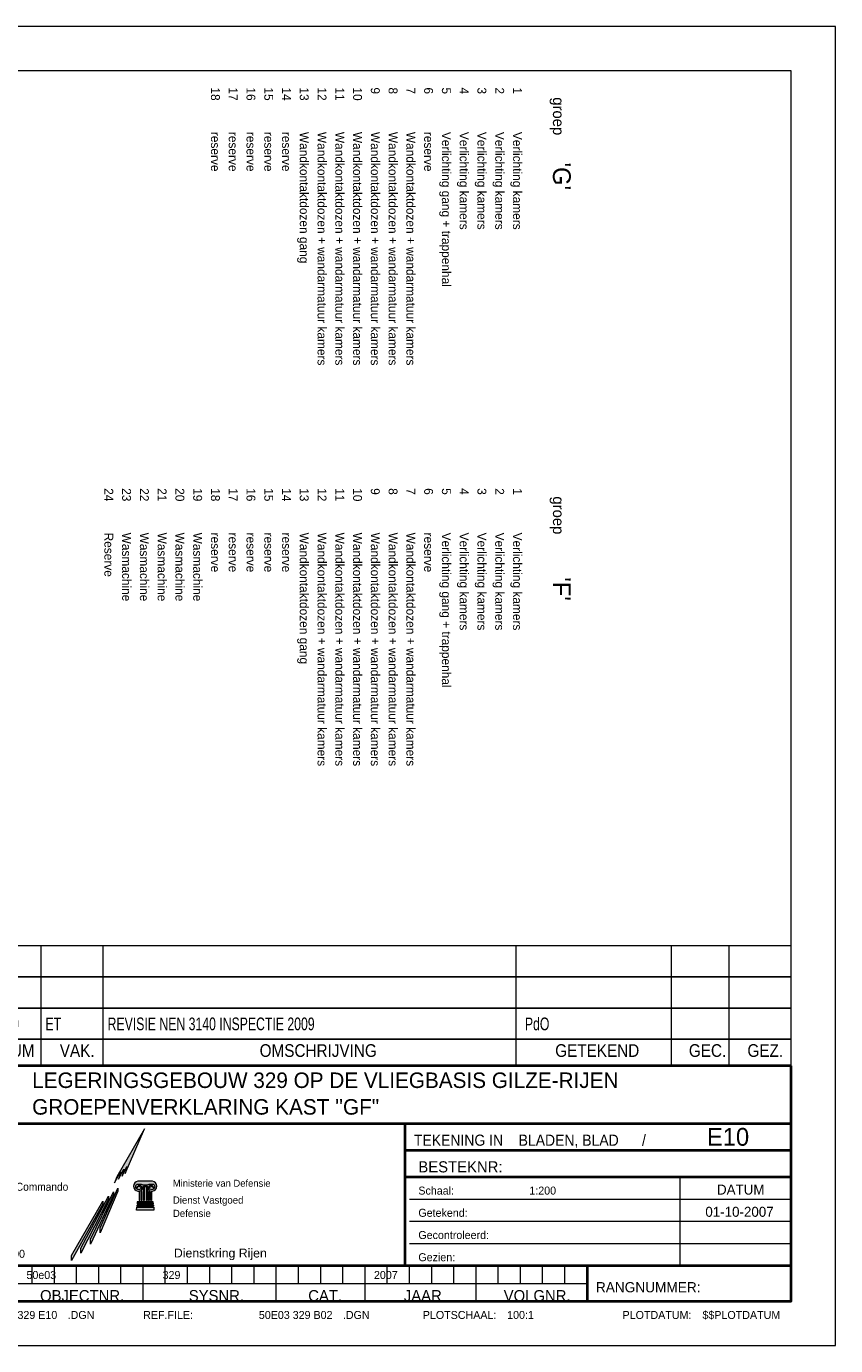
# Model space of a CAD drawing. Header units: millimetres. Extents: x 3142 to 87102, y -2885 to 56486.
# Tile 18 of 18: x 50659 to 87102, y -2885 to 56486. Entities that reach past the tile are written whole.
import ezdxf
from ezdxf.enums import TextEntityAlignment as Align
from ezdxf.xclip import XClip

# ---------------------------------------------------------------- set-up
doc = ezdxf.new("R2010")
doc.units = ezdxf.units.MM
doc.linetypes.add('DGN4', pattern=[1343.35376, 671.67688, -335.83844, 0, -335.83844])
for name, color, linetype in [('1', 7, 'Continuous'), ('3', 7, 'Continuous'), ('52', 7, 'Continuous'), ('56', 7, 'Continuous')]:
    doc.layers.add(name, color=color, linetype=linetype)
doc.styles.add('dgn001', font='dgn001.shx')
doc.styles.add('dgn003', font='dgn003.shx')

# ---------------------------------------------------------------- blocks, each defined once
blk = doc.blocks.new('A1')
at = {"layer": '1', "color": 5, "linetype": 'Continuous', "lineweight": 0, "flags": 128}
blk.add_lwpolyline([(1000, 1000), (83100, 1000), (83100, 58400), (1000, 58400), (1000, 1000)], dxfattribs=at)
blk = doc.blocks.new('50E03_329_B02 - Default')
at = {"layer": '56', "color": 3, "linetype": 'DGN4', "lineweight": 0}
for p, q in [((51564.76, 36692.77), (-3435.24, 36692.77)), ((51564.76, 31892.77), (-3435.24, 31892.77)), ((51564.76, 27092.77), (-3435.24, 27092.77)), ((51564.76, 22292.77), (-3435.24, 22292.77)), ((51564.76, 17492.77), (-3435.24, 17492.77)), ((51564.76, 12692.77), (-3435.24, 12692.77)), ((51564.76, 7892.77), (-3435.24, 7892.77)), ((51564.76, 3092.77), (-3435.24, 3092.77))]:
    blk.add_line(p, q, dxfattribs=at)
at = {"color": 7, "linetype": 'Continuous', "lineweight": 0}
blk.add_blockref('A1', (-8492.960000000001, -3060.21), dxfattribs=at)
blk = doc.blocks.new('A3')
at = {"layer": '1', "color": 1, "linetype": 'Continuous', "lineweight": 0}
for p, q in [((83959.61, 59371.44), (0, 59371.44)), ((83959.61, 0), (83959.61, 59371.44)), ((0, 0), (83959.61, 0))]:
    blk.add_line(p, q, dxfattribs=at)
at = {"layer": '1', "color": 5, "linetype": 'Continuous', "lineweight": 0, "flags": 128}
blk.add_lwpolyline([(1999.05, 1999.03), (81960.57, 1999.03), (81960.57, 57372.39), (1999.05, 57372.39), (1999.05, 1999.03)], dxfattribs=at)
blk = doc.blocks.new('WIJZ')
at = {"layer": '3', "color": 1, "linetype": 'Continuous', "lineweight": 0}
for p, q in [((0, 0), (0, 1199.43)), ((2798.659999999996, 0), (2798.659999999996, 1199.43)), ((6197.029999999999, 0), (6197.029999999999, 1199.43)), ((8995.669999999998, 0), (8995.669999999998, 1199.43)), ((27586.73999999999, 0), (27586.73999999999, 1199.43)), ((34583.38, 0), (34583.38, 1199.43)), ((37182.11, 0), (37182.11, 1199.43))]:
    blk.add_line(p, q, dxfattribs=at)
at = {"layer": '3', "color": 1, "linetype": 'Continuous', "lineweight": 0, "flags": 128}
blk.add_lwpolyline([(0, 0), (39980.77, 0), (39980.77, 1199.43), (0, 1199.43), (0, 0)], dxfattribs=at)
at = {"layer": '3', "color": 1, "linetype": 'Continuous', "lineweight": 0, "style": 'dgn001', "width": 0.8993711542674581}
for s, p in [('WIJZ.', (1886.100499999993, 685.8722099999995)), ('DATUM', (4684.750499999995, 685.8722099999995)), ('VAK.', (7825.8344, 685.8722099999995)), ('OMSCHRIJVING', (18679.8232, 685.8722099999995)), ('GETEKEND', (31244.17879999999, 685.8722099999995)), ('GEC.', (36212.2044, 685.8722099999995)), ('GEZ.', (38810.93440000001, 685.8722099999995))]:
    blk.add_text(s, height=572.12442, dxfattribs=at).set_placement(p, align=Align.MIDDLE_CENTER)
blk = doc.blocks.new('WIJZA')
at = {"layer": '3', "color": 1, "linetype": 'Continuous', "lineweight": 0}
for p, q in [((0, 0), (0, 1399.33)), ((2798.659999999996, 0), (2798.659999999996, 1399.33)), ((6197.029999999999, 0), (6197.029999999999, 1399.33)), ((8995.669999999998, 0), (8995.669999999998, 1399.33)), ((27586.73999999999, 0), (27586.73999999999, 1399.33)), ((34583.38, 0), (34583.38, 1399.33)), ((37182.11, 0), (37182.11, 1399.33))]:
    blk.add_line(p, q, dxfattribs=at)
at = {"layer": '3', "color": 1, "linetype": 'Continuous', "lineweight": 0, "flags": 128}
blk.add_lwpolyline([(0, 0), (39980.77, 0), (39980.77, 1399.33), (0, 1399.33), (0, 0)], dxfattribs=at)
at = {"layer": '3', "color": 1, "linetype": 'Continuous', "lineweight": 0, "style": 'dgn001', "width": 0.8993711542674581}
blk.add_text('A', height=572.12442, dxfattribs=at).set_placement((1429.716099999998, 685.8822099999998), align=Align.MIDDLE_CENTER)
at = {"layer": '3', "color": 1, "linetype": 'Continuous', "lineweight": 0, "style": 'dgn003', "width": 0.7211740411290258}
for s, p in [('12-08-09', (2998.559999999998, 685.8822099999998)), ('ET    ', (6396.919999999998, 685.8822099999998)), ('REVISIE NEN 3140 INSPECTIE 2009              ', (9195.589999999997, 685.8822099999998)), ('PdO             ', (27986.53999999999, 685.8822099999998))]:
    blk.add_text(s, height=572.12442, dxfattribs=at).set_placement(p, align=Align.MIDDLE_LEFT)
blk = doc.blocks.new('WIJZA1')
at = {"layer": '3', "color": 1, "linetype": 'Continuous', "lineweight": 0}
for p, q in [((0, 0), (0, 1399.32)), ((2798.659999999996, 0), (2798.659999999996, 1399.32)), ((6197.029999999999, 0), (6197.029999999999, 1399.32)), ((8995.669999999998, 0), (8995.669999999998, 1399.32)), ((27586.73999999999, 0), (27586.73999999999, 1399.32)), ((34583.38, 0), (34583.38, 1399.32)), ((37182.11, 0), (37182.11, 1399.32))]:
    blk.add_line(p, q, dxfattribs=at)
at = {"layer": '3', "color": 1, "linetype": 'Continuous', "lineweight": 0, "flags": 128}
blk.add_lwpolyline([(0, 0), (39980.77, 0), (39980.77, 1399.32), (0, 1399.32), (0, 0)], dxfattribs=at)
blk = doc.blocks.new('WIJZA2')
at = {"layer": '3', "color": 1, "linetype": 'Continuous', "lineweight": 0}
for p, q in [((0, 0), (0, 1399.320000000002)), ((2798.659999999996, 0), (2798.659999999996, 1399.320000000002)), ((6197.029999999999, 0), (6197.029999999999, 1399.320000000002)), ((8995.669999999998, 0), (8995.669999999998, 1399.320000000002)), ((27586.73999999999, 0), (27586.73999999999, 1399.320000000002)), ((34583.38, 0), (34583.38, 1399.320000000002)), ((37182.11, 0), (37182.11, 1399.320000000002))]:
    blk.add_line(p, q, dxfattribs=at)
at = {"layer": '3', "color": 1, "linetype": 'Continuous', "lineweight": 0, "flags": 128}
blk.add_lwpolyline([(0, 0), (39980.77, 0), (39980.77, 1399.320000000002), (0, 1399.320000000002), (0, 0)], dxfattribs=at)
blk = doc.blocks.new('AnonymousCell54')
at = {"layer": '3'}
for points in [[(10854.78, -19924.41), (9603.399999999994, -22087.35), (9501.43, -22363.24), (9771.299999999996, -21869.48), (9779.309999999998, -21937.44), (9693.329999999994, -22197.3), (9927.229999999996, -21739.53), (9931.229999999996, -21811.49), (9853.269999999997, -22061.39), (10055.14999999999, -21631.59), (10059.17, -21703.56), (9991.199999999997, -21945.43)], [(10808.8, -23158.85), (10808.8, -22509.16), (10974.71999999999, -22509.16), (10974.71999999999, -23158.85), (10940.73, -23158.85), (10940.73, -22545.14), (10840.77, -22545.14), (10840.77, -23158.85)], [(10610.89, -23158.85), (10646.88, -23158.85), (10646.88, -22787.02), (10610.89, -22787.02)], [(10710.85, -23158.85), (10742.84, -23158.85), (10742.84, -22751.04), (10710.85, -22751.04)], [(11070.67, -23158.85), (11038.7, -23158.85), (11038.7, -22751.04), (11070.67, -22751.04)], [(11168.63, -23158.85), (11136.64999999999, -23158.85), (11136.64999999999, -22787.02), (11168.63, -22787.02)], [(10510.94, -23456.71), (11272.57, -23456.71), (11282.57, -23584.64), (10500.94, -23584.64)], [(10518.95, -23370.75), (11264.59, -23370.75), (11266.59, -23406.74), (10514.94, -23406.74)], [(11264.59, -23370.75), (10518.95, -23370.75)], [(11250.57999999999, -23208.83), (10532.93, -23208.83), (10520.94, -23322.78), (11258.6, -23322.78)]]:
    blk.add_hatch(color=1, dxfattribs=at).paths.add_polyline_path(points)
h = blk.add_hatch(color=1, dxfattribs=at)
edge = h.paths.add_edge_path()
edge.add_line((11214.68798420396, -22282.07688306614), (11218.6, -22281.28000000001))
edge.add_line((11218.6, -22281.28), (10566.93, -22281.28))
edge.add_line((10566.93, -22281.28), (10563.65866812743, -22282.07688306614))
edge.add_arc((10598.9227574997, -22509.93714230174), 230.5728816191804, 98.79741111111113, 261.2025888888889)
edge.add_line((10563.65866812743, -22737.79740153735), (10566.93, -22737.04))
edge.add_line((10566.93, -22737.04), (10624.89, -22737.04))
edge.add_line((10624.89, -22737.04), (10620.61887479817, -22737.79740182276))
edge.add_arc((10616.28546137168, -22595.1302192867), 142.732979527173, 271.7397833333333, 361.5313611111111)
edge.add_line((10758.96746340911, -22591.31580723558), (10758.96746335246, -22591.31580451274))
edge.add_arc((10632.88667041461, -22606.27573318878), 126.9652149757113, 6.766708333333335, 159.3427861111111)
edge.add_line((10514.08433727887, -22561.48542781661), (10514.0843394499, -22561.48542308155))
edge.add_arc((10528.53476786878, -22568.97438812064), 16.27573282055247, 512.6044555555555, 697.751036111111)
edge.add_line((10543.59872926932, -22575.13689944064), (10543.47676141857, -22575.04007239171))
edge.add_arc((10615.3134001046, -22595.1050238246), 74.58622482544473, -16.83461666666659, 164.3942277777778, ccw=False)
edge.add_line((10686.70320967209, -22616.70595027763), (10686.70320938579, -22616.70595071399))
edge.add_arc((10626.5279439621, -22590.98484380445), 65.44186664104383, 269.105625, 336.85636666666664, ccw=False)
edge.add_line((10625.50645174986, -22656.41873764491), (10626.89999999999, -22657.1))
edge.add_line((10626.89999999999, -22657.1), (10566.93, -22657.1))
edge.add_line((10566.93, -22657.1), (10563.65866974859, -22656.41873766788))
edge.add_arc((10582.55014621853, -22534.35074151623), 123.5211867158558, 98.7974111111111, 261.20258888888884, ccw=False)
edge.add_line((10563.65866974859, -22412.28274536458), (10566.93, -22413.21))
edge.add_line((10566.93, -22413.21), (10706.85, -22413.21))
edge.add_line((10706.85, -22413.21), (10705.60161226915, -22412.2827455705))
edge.add_arc((10686.71014763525, -22534.35074355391), 123.5211867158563, 36.366002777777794, 81.20259444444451, ccw=False)
edge.add_line((10786.17506058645, -22461.10994440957), (10786.81, -22457.18))
edge.add_line((10786.81, -22457.18), (10994.71, -22457.18))
edge.add_line((10994.71, -22457.18), (10992.17159174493, -22461.10994440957))
edge.add_arc((11091.63650469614, -22534.35074355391), 123.5211867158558, 98.7974055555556, 143.6339972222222, ccw=False)
edge.add_line((11072.74504006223, -22412.2827455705), (11074.67, -22413.21))
edge.add_line((11074.67, -22413.21), (11218.6, -22413.21))
edge.add_line((11218.6, -22413.21), (11214.68798257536, -22412.28274536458))
edge.add_arc((11195.79650610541, -22534.35074151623), 123.5211867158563, -81.2025888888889, 81.2025888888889, ccw=False)
edge.add_line((11214.68798257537, -22656.41873766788), (11218.6, -22657.1))
edge.add_line((11218.6, -22657.1), (11154.64, -22657.1))
edge.add_line((11154.64, -22657.1), (11152.84020058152, -22656.41873764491))
edge.add_arc((11151.81870836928, -22590.98484380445), 65.44186664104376, 203.1436333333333, 270.89437499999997, ccw=False)
edge.add_line((11091.64344294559, -22616.705950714), (11091.64344265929, -22616.70595027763))
edge.add_arc((11163.03325222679, -22595.1050238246), 74.58622482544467, 15.605772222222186, 196.8346166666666, ccw=False)
edge.add_line((11234.86989091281, -22575.04007239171), (11234.74792306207, -22575.13689944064))
edge.add_arc((11249.81188446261, -22568.97438812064), 16.27573282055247, 202.2489638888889, 387.3955444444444)
edge.add_line((11264.26231288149, -22561.48542308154), (11264.26231505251, -22561.48542781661))
edge.add_arc((11145.45998191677, -22606.27573318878), 126.9652149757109, 380.6572138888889, 533.2332916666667)
edge.add_line((11019.37918897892, -22591.31580451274), (11019.37918902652, -22591.31580723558))
edge.add_arc((11162.06119106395, -22595.1302192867), 142.7329795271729, 178.4686388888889, 268.2602166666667)
edge.add_line((11157.72777763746, -22737.79740182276), (11158.64999999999, -22737.04))
edge.add_line((11158.64999999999, -22737.04), (11218.6, -22737.04))
edge.add_line((11218.6, -22737.04), (11214.68798420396, -22737.79740153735))
edge.add_arc((11179.42389483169, -22509.93714230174), 230.5728816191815, 278.7974111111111, 441.2025888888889)
at = {"layer": '3', "true_color": 0xb3b3b3}
for points in [[(7994.159999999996, -25295.82), (9239.57, -22956.95), (9239.57, -23090.88), (7994.159999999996, -25529.72)], [(8427.96, -24892.03), (9465.449999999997, -22765.03), (9465.449999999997, -22898.99), (8427.96, -25123.9)], [(8863.739999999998, -24392.27), (9657.36, -22605.11), (9657.36, -22729.05), (8863.739999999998, -24610.16)], [(7562.349999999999, -25623.65), (8973.68, -23182.84), (8973.68, -23316.78), (7562.349999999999, -25861.55)]]:
    blk.add_hatch(color=253, dxfattribs=at).paths.add_polyline_path(points)
at = {"layer": '3', "color": 4, "linetype": 'Continuous', "lineweight": 40}
for p, q in [((0, -19690.53), (39980.77, -19690.53)), ((22589.14, -26087.45), (22589.14, -19690.53)), ((22589.14, -20889.94), (39980.77, -20889.94)), ((22589.14, -22089.36), (39980.77, -22089.36)), ((0, -26087.45), (39980.77, -26087.45)), ((30785.19, -26087.45), (30785.19, -27686.68))]:
    blk.add_line(p, q, dxfattribs=at)
at = {"layer": '3', "color": 1, "linetype": 'Continuous', "lineweight": 0}
for p, q in [((10940.73, -22545.14), (10940.73, -23158.85)), ((34983.17, -26087.45), (34983.17, -22089.36)), ((22789.05, -23088.89), (39980.77, -23088.89)), ((22789.05, -24088.41), (39980.77, -24088.41)), ((22789.05, -25087.92), (39980.77, -25087.92)), ((5797.219999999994, -26887.06), (5797.219999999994, -26087.45)), ((6796.729999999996, -26887.06), (6796.729999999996, -26087.45)), ((7796.269999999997, -26887.06), (7796.269999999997, -26087.45)), ((8795.789999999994, -26887.06), (8795.789999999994, -26087.45)), ((9795.289999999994, -26887.06), (9795.289999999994, -26087.45)), ((10794.81, -27686.68), (10794.81, -26087.45)), ((11794.32999999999, -26887.06), (11794.32999999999, -26087.45)), ((12793.85, -26887.06), (12793.85, -26087.45)), ((13793.38, -26887.06), (13793.38, -26087.45)), ((14792.89999999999, -26887.06), (14792.89999999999, -26087.45)), ((15792.41, -26887.06), (15792.41, -26087.45)), ((16791.93, -27686.68), (16791.93, -26087.45)), ((17791.45, -26887.06), (17791.45, -26087.45)), ((18790.96999999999, -26887.06), (18790.96999999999, -26087.45)), ((19790.49, -26887.06), (19790.49, -26087.45)), ((20790, -27686.68), (20790, -26087.45)), ((21789.50999999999, -26887.06), (21789.50999999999, -26087.45)), ((22789.05, -26887.06), (22789.05, -26087.45)), ((23788.56999999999, -26887.06), (23788.56999999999, -26087.45)), ((24788.08, -26887.06), (24788.08, -26087.45)), ((25787.61, -27686.68), (25787.61, -26087.45)), ((26787.11, -26887.06), (26787.11, -26087.45)), ((27786.63, -26887.06), (27786.63, -26087.45)), ((28786.16, -26887.06), (28786.16, -26087.45)), ((29785.67999999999, -26887.06), (29785.67999999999, -26087.45)), ((2798.659999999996, -26887.06), (30785.19, -26887.06))]:
    blk.add_line(p, q, dxfattribs=at)
at = {"layer": '3', "color": 4, "linetype": 'Continuous', "lineweight": 40, "flags": 128}
blk.add_lwpolyline([(39980.77, -17091.78), (0, -17091.78), (0, -27686.68), (39980.77, -27686.68), (39980.77, -17091.78)], dxfattribs=at)
at = {"layer": '3', "color": 1, "linetype": 'Continuous', "lineweight": 0, "flags": 128}
for points in [[(10854.78, -19924.41), (9603.399999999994, -22087.35), (9501.43, -22363.24), (9771.299999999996, -21869.48), (9779.309999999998, -21937.44), (9693.329999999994, -22197.3), (9927.229999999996, -21739.53), (9931.229999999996, -21811.49), (9853.269999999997, -22061.39), (10055.14999999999, -21631.59), (10059.17, -21703.56), (9991.199999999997, -21945.43), (10854.78, -19924.41)], [(10808.8, -23158.85), (10808.8, -22509.16), (10974.71999999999, -22509.16), (10974.71999999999, -23158.85), (10940.73, -23158.85), (10940.73, -22545.14), (10840.77, -22545.14), (10840.77, -23158.85), (10808.8, -23158.85)], [(10610.89, -23158.85), (10646.88, -23158.85), (10646.88, -22787.02), (10610.89, -22787.02), (10610.89, -23158.85)], [(10710.85, -23158.85), (10742.84, -23158.85), (10742.84, -22751.04), (10710.85, -22751.04), (10710.85, -23158.85)], [(11070.67, -23158.85), (11038.7, -23158.85), (11038.7, -22751.04), (11070.67, -22751.04), (11070.67, -23158.85)], [(11168.63, -23158.85), (11136.64999999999, -23158.85), (11136.64999999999, -22787.02), (11168.63, -22787.02), (11168.63, -23158.85)], [(10510.94, -23456.71), (11272.57, -23456.71), (11282.57, -23584.64), (10500.94, -23584.64), (10510.94, -23456.71)], [(10518.95, -23370.75), (11264.59, -23370.75), (11266.59, -23406.74), (10514.94, -23406.74), (10518.95, -23370.75)], [(11264.59, -23370.75), (10518.95, -23370.75), (11264.59, -23370.75)], [(11250.57999999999, -23208.83), (10532.93, -23208.83), (10520.94, -23322.78), (11258.6, -23322.78), (11250.57999999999, -23208.83)]]:
    blk.add_lwpolyline(points, dxfattribs=at)
blk.add_lwpolyline([(11218.6, -22281.28), (10566.93, -22281.28), (10563.65866812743, -22282.07688306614, 0.8571428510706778), (10563.65866812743, -22737.79740153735), (10566.93, -22737.04), (10624.89, -22737.04), (10620.61887479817, -22737.79740182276, 0.4131485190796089), (10758.96746340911, -22591.31580723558), (10758.96746335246, -22591.31580451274, 0.7853415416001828), (10514.08433727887, -22561.48542781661), (10514.0843394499, -22561.48542308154, 1.045952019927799), (10543.59872926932, -22575.13689944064), (10543.47676141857, -22575.04007239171, -1.010781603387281), (10686.70320967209, -22616.70595027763), (10686.70320938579, -22616.705950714, -0.3045418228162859), (10625.50645174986, -22656.41873764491), (10626.89999999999, -22657.1), (10566.93, -22657.1), (10563.65866974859, -22656.41873766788, -0.8571428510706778), (10563.65866974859, -22412.28274536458), (10566.93, -22413.21), (10706.85, -22413.21), (10705.60161226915, -22412.2827455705, -0.1981712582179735), (10786.17506058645, -22461.10994440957), (10786.81, -22457.18), (10994.71, -22457.18), (10992.17159174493, -22461.10994440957, -0.1981712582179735), (11072.74504006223, -22412.2827455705), (11074.67, -22413.21), (11218.6, -22413.21), (11214.68798257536, -22412.28274536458, -0.8571428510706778), (11214.68798257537, -22656.41873766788), (11218.6, -22657.1), (11154.64, -22657.1), (11152.84020058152, -22656.41873764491, -0.3045418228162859), (11091.64344294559, -22616.705950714), (11091.64344265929, -22616.70595027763, -1.010781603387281), (11234.86989091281, -22575.04007239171), (11234.74792306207, -22575.13689944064, 1.045952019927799), (11264.26231288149, -22561.48542308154), (11264.26231505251, -22561.48542781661, 0.7853415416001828), (11019.37918897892, -22591.31580451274), (11019.37918902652, -22591.31580723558, 0.4131485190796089), (11157.72777763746, -22737.79740182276), (11158.64999999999, -22737.04), (11218.6, -22737.04), (11214.68798420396, -22737.79740153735, 0.8571428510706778), (11218.6, -22281.28)], format="xyb", dxfattribs=at)
at = {"layer": '3', "color": 253, "linetype": 'Continuous', "lineweight": 0, "true_color": 0xb3b3b3, "flags": 128}
for points in [[(7994.159999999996, -25295.82), (9239.57, -22956.95), (9239.57, -23090.88), (7994.159999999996, -25529.72), (7994.159999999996, -25295.82)], [(8427.96, -24892.03), (9465.449999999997, -22765.03), (9465.449999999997, -22898.99), (8427.96, -25123.9), (8427.96, -24892.03)], [(8863.739999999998, -24392.27), (9657.36, -22605.11), (9657.36, -22729.05), (8863.739999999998, -24610.16), (8863.739999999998, -24392.27)], [(7562.349999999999, -25623.65), (8973.68, -23182.84), (8973.68, -23316.78), (7562.349999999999, -25861.55), (7562.349999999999, -25623.65)]]:
    blk.add_lwpolyline(points, dxfattribs=at)
at = {"color": 1, "linetype": 'Continuous', "lineweight": 0}
for name, p in [('A3', (-41979.8, -29685.71)), ('WIJZA2', (0, -13093.7)), ('WIJZA1', (0, -14493.02)), ('WIJZA', (0, -15892.35)), ('WIJZ', (0, -17091.78))]:
    blk.add_blockref(name, p, dxfattribs=at)
at = {"layer": '3', "color": 3, "linetype": 'Continuous', "lineweight": 30, "style": 'dgn003'}
for s, p in [('LEGERINGSGEBOUW 329 OP DE VLIEGBASIS GILZE-RIJEN ', (5797.219999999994, -18091.3)), ('GROEPENVERKLARING KAST \'\'GF"                     ', (5797.219999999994, -19290.72))]:
    blk.add_text(s, height=698.06382, dxfattribs=at).set_placement(p)
at = {"layer": '3', "color": 2, "linetype": 'Continuous', "lineweight": 13}
for s, height, style, width, p in [('TEKENING IN    BLADEN, BLAD      /  ', 500.1591, 'dgn003', 0.9400481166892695, (22988.94, -20439.97045)), ('Dienstkring Rijen     ', 399.4075800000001, 'dgn001', 1.036036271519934, (12180.14, -25519.91621))]:
    blk.add_text(s, height=height, dxfattribs=dict(at, style=style, width=width)).set_placement(p, align=Align.MIDDLE_LEFT)
at = {"layer": '3', "color": 4, "linetype": 'Continuous', "lineweight": 0, "style": 'dgn003'}
blk.add_text('E10', height=800.0148600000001, dxfattribs=at).set_placement((36182.59, -20690.05))
at = {"layer": '3', "color": 2, "linetype": 'Continuous', "lineweight": 13, "style": 'dgn003'}
for s, height, p in [('BESTEKNR:', 500.1591, (23188.86, -21639.38045)), ('RANGNUMMER:', 459.3787800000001, (31185, -27057.18061))]:
    blk.add_text(s, height=height, dxfattribs=at).set_placement(p, align=Align.MIDDLE_LEFT)
at = {"layer": '3', "color": 2, "linetype": 'Continuous', "lineweight": 0, "style": 'dgn001', "width": 0.9473476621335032}
blk.add_text('Defensie Interservice Commando', height=360.83412, dxfattribs=at).set_placement((641.689999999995, -22536.63294), align=Align.MIDDLE_LEFT)
at = {"layer": '3', "color": 1, "linetype": 'Continuous', "lineweight": 0, "style": 'dgn001'}
blk.add_text('Ministerie van Defensie', height=316.65936, dxfattribs=at).set_placement((12132.16, -22220.50064), align=Align.TOP_LEFT)
at = {"layer": '3', "color": 1, "linetype": 'Continuous', "lineweight": 0}
for s, style, p in [('Schaal:', 'dgn003', (23188.86, -22709.06664)), ('1:200              ', 'dgn003', (28186.44, -22709.06664)), ('Getekend:', 'dgn003', (23188.86, -23708.57664)), ('Gecontroleerd:', 'dgn003', (23188.86, -24708.10664)), ('Telefoon 0161-292000', 'dgn001', (631.7099999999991, -25553.68664)), ('Gezien:', 'dgn003', (23188.86, -25707.62664)), ('.DGN', 'dgn003', (7396.459999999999, -28306.37664)), ('REF.FILE:', 'dgn003', (10794.81, -28306.37664)), ('.DGN', 'dgn003', (19790.49, -28306.37664)), ('PLOTSCHAAL:', 'dgn003', (23388.75, -28306.37664)), ('100:1 ', 'dgn003', (27186.92999999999, -28306.37664)), ('PLOTDATUM:', 'dgn003', (32384.42999999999, -28306.37664)), ('$$PLOTDATUM', 'dgn003', (35982.69, -28306.37664))]:
    blk.add_text(s, height=359.82672, dxfattribs=dict(at, style=style)).set_placement(p, align=Align.MIDDLE_LEFT)
at = {"layer": '3', "color": 1, "linetype": 'Continuous', "lineweight": 0, "style": 'dgn003'}
for s, height, p in [('DATUM', 449.7834, (37706.85849999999, -22664.0883)), ('01-10-2007', 449.7834, (37650.637, -23663.5983)), ('50e03 ', 359.82672, (6277.010159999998, -26507.24664)), ('329   ', 359.82672, (12274.10015999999, -26507.24664))]:
    blk.add_text(s, height=height, dxfattribs=at).set_placement(p, align=Align.MIDDLE_CENTER)
blk.add_text('2007 ', height=359.82672, dxfattribs=at).set_placement((21189.81, -26687.16))
at = {"layer": '3', "color": 2, "linetype": 'Continuous', "lineweight": 13, "style": 'dgn003'}
for s, p in [('OBJECTNR.', (8047.935949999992, -27436.60045)), ('SYSNR.', (14094.43730000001, -27436.60045)), ('CAT.', (18991.6582, -27436.60045)), ('JAAR', (23389.5582, -27436.60045)), ('VOLGNR.', (28537.66684999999, -27436.60045))]:
    blk.add_text(s, height=500.1591, dxfattribs=at).set_placement(p, align=Align.MIDDLE_CENTER)
at = {"layer": '3', "color": 1, "linetype": 'Continuous', "lineweight": 0, "style": 'dgn003'}
for s, p in [('50E03 329 E10  ', (7196.540799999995, -28306.37664)), ('50E03 329 B02  ', (19590.5908, -28306.37664))]:
    blk.add_text(s, height=359.82672, dxfattribs=at).set_placement(p, align=Align.MIDDLE_RIGHT)
at = {"layer": '3', "color": 2, "linetype": 'Continuous', "lineweight": 0, "insert": (12134.17, -22972.94), "char_height": 323.844, "attachment_point": 1, "line_spacing_factor": 1.107336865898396, "style": 'dgn001'}
blk.add_mtext('Dienst Vastgoed\\PDefensie', dxfattribs=at)

msp = doc.modelspace()

# ---------------------------------------------------------------- block references
at = {"color": 1, "linetype": 'Continuous', "lineweight": 0}
msp.add_blockref('AnonymousCell54', (45122.27, 26800.35), dxfattribs=at)
ref = msp.add_blockref('50E03_329_B02 - Default', (7839.549999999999, 1112.389999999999))
XClip(ref).set_block_clipping_path([(-1935.239999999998, 48907.770000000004), (12172.560000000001, 48907.770000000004), (12172.560000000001, 34820.1), (36242.630000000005, 34820.1), (36242.630000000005, 16651.08), (38416.7, 16651.08), (38416.7, 2907.770000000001), (-1935.239999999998, 2907.770000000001)])

# ---------------------------------------------------------------- texts
at = {"layer": '52', "color": 1, "linetype": 'Continuous', "lineweight": 0, "style": 'dgn003'}
for s, p in [('18', (59372.486, 53737.92)), ('17', (60172.486, 53737.92)), ('16', (60972.486, 53737.92)), ('15', (61772.486, 53737.92)), ('14', (62572.486, 53737.92)), ('13', (63372.486, 53737.92)), ('12', (64172.486, 53737.92)), ('11', (64972.486, 53737.92)), ('10', (65772.486, 53737.92)), ('9', (66572.486, 53737.92)), ('8', (67372.486, 53737.92)), ('7', (68172.486, 53737.92)), ('6', (68972.486, 53737.92)), ('5', (69772.486, 53737.92)), ('4', (70572.486, 53737.92)), ('3', (71372.486, 53737.92)), ('2', (72172.486, 53737.92)), ('1', (72972.486, 53737.92)), ('reserve', (59372.486, 51737.92)), ('reserve', (60172.486, 51737.92)), ('reserve', (60972.486, 51737.92)), ('reserve', (61772.486, 51737.92)), ('reserve', (62572.486, 51737.92)), ('Wandkontaktdozen gang', (63372.486, 51737.92)), ('Wandkontaktdozen + wandarmatuur kamers', (64172.486, 51737.92)), ('Wandkontaktdozen + wandarmatuur kamers', (64972.486, 51737.92)), ('Wandkontaktdozen + wandarmatuur kamers', (65772.486, 51737.92)), ('Wandkontaktdozen + wandarmatuur kamers', (66572.486, 51737.92)), ('Wandkontaktdozen + wandarmatuur kamers', (67372.486, 51737.92)), ('Wandkontaktdozen + wandarmatuur kamers', (68172.486, 51737.92)), ('reserve', (68972.486, 51737.92)), ('Verlichting gang + trappenhal', (69772.486, 51737.92)), ('Verlichting kamers', (70572.486, 51737.92)), ('Verlichting kamers', (71372.486, 51737.92)), ('Verlichting kamers', (72172.486, 51737.92)), ('Verlichting kamers', (72972.486, 51737.92)), ('24', (54572.486, 35703.12)), ('23', (55372.486, 35703.12)), ('22', (56172.486, 35703.12)), ('21', (56972.486, 35703.12)), ('20', (57772.486, 35703.12)), ('19', (58572.486, 35703.12)), ('18', (59372.486, 35703.12)), ('17', (60172.486, 35703.12)), ('16', (60972.486, 35703.12)), ('15', (61772.486, 35703.12)), ('14', (62572.486, 35703.12)), ('13', (63372.486, 35703.12)), ('12', (64172.486, 35703.12)), ('11', (64972.486, 35703.12)), ('10', (65772.486, 35703.12)), ('9', (66572.486, 35703.12)), ('8', (67372.486, 35703.12)), ('7', (68172.486, 35703.12)), ('6', (68972.486, 35703.12)), ('5', (69772.486, 35703.12)), ('4', (70572.486, 35703.12)), ('3', (71372.486, 35703.12)), ('2', (72172.486, 35703.12)), ('1', (72972.486, 35703.12)), ('Reserve', (54572.486, 33703.12)), ('Wasmachine', (55372.486, 33703.12)), ('Wasmachine', (56172.486, 33703.12)), ('Wasmachine', (56972.486, 33703.12)), ('Wasmachine', (57772.486, 33703.12)), ('Wasmachine', (58572.486, 33703.12)), ('reserve', (59372.486, 33703.12)), ('reserve', (60172.486, 33703.12)), ('reserve', (60972.486, 33703.12)), ('reserve', (61772.486, 33703.12)), ('reserve', (62572.486, 33703.12)), ('Wandkontaktdozen gang', (63372.486, 33703.12)), ('Wandkontaktdozen + wandarmatuur kamers', (64172.486, 33703.12)), ('Wandkontaktdozen + wandarmatuur kamers', (64972.486, 33703.12)), ('Wandkontaktdozen + wandarmatuur kamers', (65772.486, 33703.12)), ('Wandkontaktdozen + wandarmatuur kamers', (66572.486, 33703.12)), ('Wandkontaktdozen + wandarmatuur kamers', (67372.486, 33703.12)), ('Wandkontaktdozen + wandarmatuur kamers', (68172.486, 33703.12)), ('reserve', (68972.486, 33703.12)), ('Verlichting gang + trappenhal', (69772.486, 33703.12)), ('Verlichting kamers', (70572.486, 33703.12)), ('Verlichting kamers', (71372.486, 33703.12)), ('Verlichting kamers', (72172.486, 33703.12)), ('Verlichting kamers', (72972.486, 33703.12))]:
    msp.add_text(s, height=399.9960000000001, rotation=270, dxfattribs=at).set_placement(p, align=Align.TOP_LEFT)
for p in [(74372.49, 52441.38), (74372.49, 34478.32)]:
    msp.add_text('groep', height=499.9920000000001, rotation=270, dxfattribs=at).set_placement(p, align=Align.CENTER)
for s, p in [("'G'", (74372.49, 50357.73)), ("'F'", (74372.49, 31694.52))]:
    msp.add_text(s, height=799.9920000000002, rotation=270, dxfattribs=at).set_placement(p)

doc.saveas('drawing.dxf')
